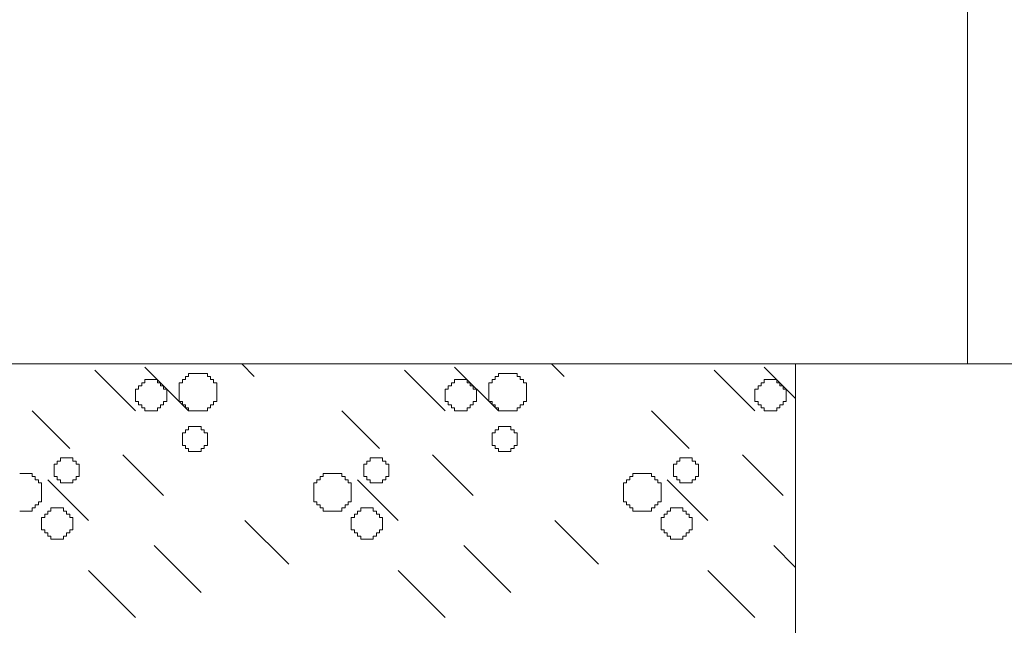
# Model space of a CAD drawing. Header units: millimetres. Extents: x -2274 to 12297, y -16157 to 26321.
# Tile 216 of 256: x -1425 to -1362, y 284 to 323. Entities that reach past the tile are written whole.
import ezdxf

# ---------------------------------------------------------------- set-up
doc = ezdxf.new("R2010")
doc.units = ezdxf.units.MM
doc.linetypes.add('DASHED', pattern=[19.05, 12.7, -6.35])
doc.layers.add('- niebieska cienka - izolacja', color=120, linetype='Continuous')
doc.layers.add('- niebieska gruba', color=161, linetype='Continuous')
doc.layers.add('-ŚCIANY NOŚNE', color=4, linetype='Continuous', lineweight=53)
doc.layers.add('CIENKA - KRESKOWANIA', color=254, linetype='Continuous', lineweight=0)

msp = doc.modelspace()

# ---------------------------------------------------------------- linework, layer by layer
at = {"layer": '- niebieska cienka - izolacja', "color": 253, "linetype": 'Continuous', "lineweight": 13}
for p, q in [((-1410.402, 301), (-1409.595, 300.193)), ((-1410.402, 301), (-1409.595, 300.193)), ((-1404.802, 301), (-1404.797, 300.995)), ((-1404.802, 301), (-1404.797, 300.995)), ((-1390.602, 301), (-1389.795, 300.193)), ((-1390.602, 301), (-1389.795, 300.193)), ((-1385.002, 301), (-1384.997, 300.995)), ((-1385.002, 301), (-1384.997, 300.995)), ((-1419.797, 300.595), (-1417.197, 297.995)), ((-1419.797, 300.595), (-1417.197, 297.995)), ((-1416.595, 300.793), (-1413.795, 297.993)), ((-1416.595, 300.793), (-1413.795, 297.993)), ((-1413.795, 300.194), (-1413.795, 300.394)), ((-1413.795, 300.394), (-1413.595, 300.394)), ((-1413.595, 300.394), (-1413.395, 300.394)), ((-1413.395, 300.394), (-1413.195, 300.394)), ((-1413.195, 300.394), (-1412.995, 300.394)), ((-1412.995, 300.394), (-1412.795, 300.394)), ((-1412.795, 300.394), (-1412.595, 300.394)), ((-1412.595, 300.194), (-1412.595, 300.394)), ((-1399.997, 300.595), (-1397.397, 297.995)), ((-1399.997, 300.595), (-1397.397, 297.995)), ((-1396.795, 300.793), (-1393.995, 297.993)), ((-1396.795, 300.793), (-1393.995, 297.993)), ((-1393.995, 300.194), (-1393.995, 300.394)), ((-1393.995, 300.394), (-1393.795, 300.394)), ((-1393.795, 300.394), (-1393.595, 300.394)), ((-1393.595, 300.394), (-1393.395, 300.394)), ((-1393.395, 300.394), (-1393.195, 300.394)), ((-1393.195, 300.394), (-1392.995, 300.394)), ((-1392.995, 300.394), (-1392.795, 300.394)), ((-1392.795, 300.194), (-1392.795, 300.394)), ((-1380.197, 300.595), (-1377.597, 297.995)), ((-1380.197, 300.595), (-1377.597, 297.995)), ((-1376.995, 300.793), (-1375, 298.798)), ((-1376.995, 300.793), (-1375, 298.798)), ((-1416.795, 299.794), (-1416.595, 299.794)), ((-1416.795, 299.594), (-1416.795, 299.794)), ((-1416.595, 299.994), (-1416.395, 299.994)), ((-1416.595, 299.794), (-1416.595, 299.994)), ((-1416.395, 299.994), (-1416.195, 299.994)), ((-1416.195, 299.994), (-1415.995, 299.994)), ((-1415.995, 299.994), (-1415.795, 299.994)), ((-1415.795, 299.794), (-1415.795, 299.994)), ((-1415.795, 299.794), (-1415.595, 299.794)), ((-1415.595, 299.594), (-1415.595, 299.794)), ((-1414.395, 299.594), (-1414.395, 299.794)), ((-1414.395, 299.794), (-1414.195, 299.794)), ((-1414.195, 299.794), (-1414.195, 299.994)), ((-1414.195, 299.994), (-1413.995, 299.994)), ((-1413.995, 299.994), (-1413.995, 300.194)), ((-1413.995, 300.194), (-1413.795, 300.194)), ((-1412.595, 300.194), (-1412.395, 300.194)), ((-1412.395, 299.994), (-1412.395, 300.194)), ((-1412.395, 299.994), (-1412.195, 299.994)), ((-1412.195, 299.794), (-1412.195, 299.994)), ((-1412.195, 299.794), (-1411.995, 299.794)), ((-1411.995, 299.594), (-1411.995, 299.794)), ((-1396.995, 299.794), (-1396.795, 299.794)), ((-1396.995, 299.594), (-1396.995, 299.794)), ((-1396.795, 299.994), (-1396.595, 299.994)), ((-1396.795, 299.794), (-1396.795, 299.994)), ((-1396.595, 299.994), (-1396.395, 299.994)), ((-1396.395, 299.994), (-1396.195, 299.994)), ((-1396.195, 299.994), (-1395.995, 299.994)), ((-1395.995, 299.794), (-1395.995, 299.994)), ((-1395.995, 299.794), (-1395.795, 299.794)), ((-1395.795, 299.594), (-1395.795, 299.794)), ((-1394.595, 299.594), (-1394.595, 299.794)), ((-1394.595, 299.794), (-1394.395, 299.794)), ((-1394.395, 299.794), (-1394.395, 299.994)), ((-1394.395, 299.994), (-1394.195, 299.994)), ((-1394.195, 299.994), (-1394.195, 300.194)), ((-1394.195, 300.194), (-1393.995, 300.194)), ((-1392.795, 300.194), (-1392.595, 300.194)), ((-1392.595, 299.994), (-1392.595, 300.194)), ((-1392.595, 299.994), (-1392.395, 299.994)), ((-1392.395, 299.794), (-1392.395, 299.994)), ((-1392.395, 299.794), (-1392.195, 299.794)), ((-1392.195, 299.594), (-1392.195, 299.794)), ((-1377.195, 299.794), (-1376.995, 299.794)), ((-1377.195, 299.594), (-1377.195, 299.794)), ((-1376.995, 299.994), (-1376.795, 299.994)), ((-1376.995, 299.794), (-1376.995, 299.994)), ((-1376.795, 299.994), (-1376.595, 299.994)), ((-1376.595, 299.994), (-1376.395, 299.994)), ((-1376.395, 299.994), (-1376.195, 299.994)), ((-1376.195, 299.794), (-1376.195, 299.994)), ((-1376.195, 299.794), (-1375.995, 299.794)), ((-1375.995, 299.594), (-1375.995, 299.794)), ((-1417.195, 299.394), (-1416.995, 299.394)), ((-1417.195, 299.194), (-1417.195, 299.394)), ((-1417.195, 298.994), (-1417.195, 299.194)), ((-1417.195, 298.794), (-1417.195, 298.994)), ((-1416.995, 299.394), (-1416.995, 299.594)), ((-1416.995, 299.594), (-1416.795, 299.594)), ((-1415.595, 299.594), (-1415.395, 299.594)), ((-1415.395, 299.394), (-1415.395, 299.594)), ((-1415.395, 299.394), (-1415.195, 299.394)), ((-1415.195, 299.194), (-1415.195, 299.394)), ((-1415.195, 298.994), (-1415.195, 299.194)), ((-1415.195, 298.794), (-1415.195, 298.994)), ((-1414.395, 299.394), (-1414.395, 299.594)), ((-1414.395, 299.194), (-1414.395, 299.394)), ((-1414.395, 298.994), (-1414.395, 299.194)), ((-1414.395, 298.794), (-1414.395, 298.994)), ((-1411.995, 299.394), (-1411.995, 299.594)), ((-1411.995, 299.194), (-1411.995, 299.394)), ((-1411.995, 298.994), (-1411.995, 299.194)), ((-1411.995, 298.794), (-1411.995, 298.994)), ((-1397.395, 299.394), (-1397.195, 299.394)), ((-1397.395, 299.194), (-1397.395, 299.394)), ((-1397.395, 298.994), (-1397.395, 299.194)), ((-1397.395, 298.794), (-1397.395, 298.994)), ((-1397.195, 299.394), (-1397.195, 299.594)), ((-1397.195, 299.594), (-1396.995, 299.594)), ((-1395.795, 299.594), (-1395.595, 299.594)), ((-1395.595, 299.394), (-1395.595, 299.594)), ((-1395.595, 299.394), (-1395.395, 299.394)), ((-1395.395, 299.194), (-1395.395, 299.394)), ((-1395.395, 298.994), (-1395.395, 299.194)), ((-1395.395, 298.794), (-1395.395, 298.994)), ((-1394.595, 299.394), (-1394.595, 299.594)), ((-1394.595, 299.194), (-1394.595, 299.394)), ((-1394.595, 298.994), (-1394.595, 299.194)), ((-1394.595, 298.794), (-1394.595, 298.994)), ((-1392.195, 299.394), (-1392.195, 299.594)), ((-1392.195, 299.194), (-1392.195, 299.394)), ((-1392.195, 298.994), (-1392.195, 299.194)), ((-1392.195, 298.794), (-1392.195, 298.994)), ((-1377.595, 299.394), (-1377.395, 299.394)), ((-1377.595, 299.194), (-1377.595, 299.394)), ((-1377.595, 298.994), (-1377.595, 299.194)), ((-1377.595, 298.794), (-1377.595, 298.994)), ((-1377.395, 299.394), (-1377.395, 299.594)), ((-1377.395, 299.594), (-1377.195, 299.594)), ((-1375.995, 299.594), (-1375.795, 299.594)), ((-1375.795, 299.394), (-1375.795, 299.594)), ((-1375.795, 299.394), (-1375.595, 299.394)), ((-1375.595, 299.194), (-1375.595, 299.394)), ((-1375.595, 298.994), (-1375.595, 299.194)), ((-1375.595, 298.794), (-1375.595, 298.994)), ((-1417.195, 298.594), (-1417.195, 298.794)), ((-1417.195, 298.594), (-1416.995, 298.594)), ((-1416.995, 298.394), (-1416.995, 298.594)), ((-1416.995, 298.394), (-1416.795, 298.394)), ((-1416.795, 298.194), (-1416.795, 298.394)), ((-1415.595, 298.194), (-1415.595, 298.394)), ((-1415.595, 298.394), (-1415.395, 298.394)), ((-1415.395, 298.394), (-1415.395, 298.594)), ((-1415.395, 298.594), (-1415.195, 298.594)), ((-1415.195, 298.594), (-1415.195, 298.794)), ((-1414.395, 298.594), (-1414.395, 298.794)), ((-1414.395, 298.594), (-1414.195, 298.594)), ((-1414.195, 298.394), (-1414.195, 298.594)), ((-1414.195, 298.394), (-1413.995, 298.394)), ((-1413.995, 298.194), (-1413.995, 298.394)), ((-1412.395, 298.394), (-1412.195, 298.394)), ((-1412.395, 298.194), (-1412.395, 298.394)), ((-1412.195, 298.594), (-1411.995, 298.594)), ((-1412.195, 298.394), (-1412.195, 298.594)), ((-1411.995, 298.594), (-1411.995, 298.794)), ((-1397.395, 298.594), (-1397.395, 298.794)), ((-1397.395, 298.594), (-1397.195, 298.594)), ((-1397.195, 298.394), (-1397.195, 298.594)), ((-1397.195, 298.394), (-1396.995, 298.394)), ((-1396.995, 298.194), (-1396.995, 298.394)), ((-1395.795, 298.194), (-1395.795, 298.394)), ((-1395.795, 298.394), (-1395.595, 298.394)), ((-1395.595, 298.394), (-1395.595, 298.594)), ((-1395.595, 298.594), (-1395.395, 298.594)), ((-1395.395, 298.594), (-1395.395, 298.794)), ((-1394.595, 298.594), (-1394.595, 298.794)), ((-1394.595, 298.594), (-1394.395, 298.594)), ((-1394.395, 298.394), (-1394.395, 298.594)), ((-1394.395, 298.394), (-1394.195, 298.394)), ((-1394.195, 298.194), (-1394.195, 298.394)), ((-1392.595, 298.394), (-1392.395, 298.394)), ((-1392.595, 298.194), (-1392.595, 298.394)), ((-1392.395, 298.594), (-1392.195, 298.594)), ((-1392.395, 298.394), (-1392.395, 298.594)), ((-1392.195, 298.594), (-1392.195, 298.794)), ((-1377.595, 298.594), (-1377.595, 298.794)), ((-1377.595, 298.594), (-1377.395, 298.594)), ((-1377.395, 298.394), (-1377.395, 298.594)), ((-1377.395, 298.394), (-1377.195, 298.394)), ((-1377.195, 298.194), (-1377.195, 298.394)), ((-1375.995, 298.194), (-1375.995, 298.394)), ((-1375.995, 298.394), (-1375.795, 298.394)), ((-1375.795, 298.394), (-1375.795, 298.594)), ((-1375.795, 298.594), (-1375.595, 298.594)), ((-1375.595, 298.594), (-1375.595, 298.794)), ((-1423.795, 297.993), (-1421.395, 295.593)), ((-1423.795, 297.993), (-1421.395, 295.593)), ((-1416.795, 298.194), (-1416.595, 298.194)), ((-1416.595, 297.994), (-1416.595, 298.194)), ((-1416.595, 297.994), (-1416.395, 297.994)), ((-1416.395, 297.994), (-1416.195, 297.994)), ((-1416.195, 297.994), (-1415.995, 297.994)), ((-1415.995, 297.994), (-1415.795, 297.994)), ((-1415.795, 297.994), (-1415.795, 298.194)), ((-1415.795, 298.194), (-1415.595, 298.194)), ((-1413.995, 298.194), (-1413.795, 298.194)), ((-1413.795, 297.994), (-1413.795, 298.194)), ((-1413.795, 297.994), (-1413.595, 297.994)), ((-1413.595, 297.994), (-1413.395, 297.994)), ((-1413.395, 297.994), (-1413.195, 297.994)), ((-1413.195, 297.994), (-1412.995, 297.994)), ((-1412.995, 297.994), (-1412.795, 297.994)), ((-1412.795, 297.994), (-1412.595, 297.994)), ((-1412.595, 298.194), (-1412.395, 298.194)), ((-1412.595, 297.994), (-1412.595, 298.194)), ((-1403.995, 297.993), (-1401.595, 295.593)), ((-1403.995, 297.993), (-1401.595, 295.593)), ((-1396.995, 298.194), (-1396.795, 298.194)), ((-1396.795, 297.994), (-1396.795, 298.194)), ((-1396.795, 297.994), (-1396.595, 297.994)), ((-1396.595, 297.994), (-1396.395, 297.994)), ((-1396.395, 297.994), (-1396.195, 297.994)), ((-1396.195, 297.994), (-1395.995, 297.994)), ((-1395.995, 297.994), (-1395.995, 298.194)), ((-1395.995, 298.194), (-1395.795, 298.194)), ((-1394.195, 298.194), (-1393.995, 298.194)), ((-1393.995, 297.994), (-1393.995, 298.194)), ((-1393.995, 297.994), (-1393.795, 297.994)), ((-1393.795, 297.994), (-1393.595, 297.994)), ((-1393.595, 297.994), (-1393.395, 297.994)), ((-1393.395, 297.994), (-1393.195, 297.994)), ((-1393.195, 297.994), (-1392.995, 297.994)), ((-1392.995, 297.994), (-1392.795, 297.994)), ((-1392.795, 298.194), (-1392.595, 298.194)), ((-1392.795, 297.994), (-1392.795, 298.194)), ((-1384.195, 297.993), (-1381.795, 295.593)), ((-1384.195, 297.993), (-1381.795, 295.593)), ((-1377.195, 298.194), (-1376.995, 298.194)), ((-1376.995, 297.994), (-1376.995, 298.194)), ((-1376.995, 297.994), (-1376.795, 297.994)), ((-1376.795, 297.994), (-1376.595, 297.994)), ((-1376.595, 297.994), (-1376.395, 297.994)), ((-1376.395, 297.994), (-1376.195, 297.994)), ((-1376.195, 297.994), (-1376.195, 298.194)), ((-1376.195, 298.194), (-1375.995, 298.194)), ((-1414.195, 296.394), (-1414.195, 296.594)), ((-1414.195, 296.594), (-1413.995, 296.594)), ((-1413.995, 296.794), (-1413.795, 296.794)), ((-1413.995, 296.594), (-1413.995, 296.794)), ((-1413.795, 296.794), (-1413.795, 296.994)), ((-1413.795, 296.994), (-1413.595, 296.994)), ((-1413.595, 296.994), (-1413.395, 296.994)), ((-1413.395, 296.994), (-1413.195, 296.994)), ((-1413.195, 296.994), (-1412.995, 296.994)), ((-1412.995, 296.794), (-1412.995, 296.994)), ((-1412.995, 296.794), (-1412.795, 296.794)), ((-1412.795, 296.594), (-1412.795, 296.794)), ((-1412.795, 296.594), (-1412.595, 296.594)), ((-1412.595, 296.394), (-1412.595, 296.594)), ((-1394.395, 296.394), (-1394.395, 296.594)), ((-1394.395, 296.594), (-1394.195, 296.594)), ((-1394.195, 296.794), (-1393.995, 296.794)), ((-1394.195, 296.594), (-1394.195, 296.794)), ((-1393.995, 296.794), (-1393.995, 296.994)), ((-1393.995, 296.994), (-1393.795, 296.994)), ((-1393.795, 296.994), (-1393.595, 296.994)), ((-1393.595, 296.994), (-1393.395, 296.994)), ((-1393.395, 296.994), (-1393.195, 296.994)), ((-1393.195, 296.794), (-1393.195, 296.994)), ((-1393.195, 296.794), (-1392.995, 296.794)), ((-1392.995, 296.594), (-1392.995, 296.794)), ((-1392.995, 296.594), (-1392.795, 296.594)), ((-1392.795, 296.394), (-1392.795, 296.594)), ((-1414.195, 296.194), (-1414.195, 296.394)), ((-1414.195, 295.994), (-1414.195, 296.194)), ((-1414.195, 295.794), (-1414.195, 295.994)), ((-1412.595, 296.194), (-1412.595, 296.394)), ((-1412.595, 295.994), (-1412.595, 296.194)), ((-1412.595, 295.794), (-1412.595, 295.994)), ((-1394.395, 296.194), (-1394.395, 296.394)), ((-1394.395, 295.994), (-1394.395, 296.194)), ((-1394.395, 295.794), (-1394.395, 295.994)), ((-1392.795, 296.194), (-1392.795, 296.394)), ((-1392.795, 295.994), (-1392.795, 296.194)), ((-1392.795, 295.794), (-1392.795, 295.994)), ((-1414.195, 295.794), (-1413.995, 295.794)), ((-1413.995, 295.594), (-1413.995, 295.794)), ((-1413.995, 295.594), (-1413.795, 295.594)), ((-1413.795, 295.394), (-1413.795, 295.594)), ((-1413.795, 295.394), (-1413.595, 295.394)), ((-1413.595, 295.394), (-1413.395, 295.394)), ((-1413.395, 295.394), (-1413.195, 295.394)), ((-1413.195, 295.394), (-1412.995, 295.394)), ((-1412.995, 295.594), (-1412.795, 295.594)), ((-1412.995, 295.394), (-1412.995, 295.594)), ((-1412.795, 295.794), (-1412.595, 295.794)), ((-1412.795, 295.594), (-1412.795, 295.794)), ((-1394.395, 295.794), (-1394.195, 295.794)), ((-1394.195, 295.594), (-1394.195, 295.794)), ((-1394.195, 295.594), (-1393.995, 295.594)), ((-1393.995, 295.394), (-1393.995, 295.594)), ((-1393.995, 295.394), (-1393.795, 295.394)), ((-1393.795, 295.394), (-1393.595, 295.394)), ((-1393.595, 295.394), (-1393.395, 295.394)), ((-1393.395, 295.394), (-1393.195, 295.394)), ((-1393.195, 295.594), (-1392.995, 295.594)), ((-1393.195, 295.394), (-1393.195, 295.594)), ((-1392.995, 295.794), (-1392.795, 295.794)), ((-1392.995, 295.594), (-1392.995, 295.794)), ((-1422.395, 294.394), (-1422.395, 294.594)), ((-1422.395, 294.594), (-1422.195, 294.594)), ((-1422.195, 294.794), (-1421.995, 294.794)), ((-1422.195, 294.594), (-1422.195, 294.794)), ((-1421.995, 294.794), (-1421.995, 294.994)), ((-1421.995, 294.994), (-1421.795, 294.994)), ((-1421.795, 294.994), (-1421.595, 294.994)), ((-1421.595, 294.994), (-1421.395, 294.994)), ((-1421.395, 294.994), (-1421.195, 294.994)), ((-1421.195, 294.794), (-1421.195, 294.994)), ((-1421.195, 294.794), (-1420.995, 294.794)), ((-1420.995, 294.594), (-1420.995, 294.794)), ((-1420.995, 294.594), (-1420.795, 294.594)), ((-1420.795, 294.394), (-1420.795, 294.594)), ((-1417.997, 295.195), (-1415.397, 292.595)), ((-1417.997, 295.195), (-1415.397, 292.595)), ((-1402.595, 294.394), (-1402.595, 294.594)), ((-1402.595, 294.594), (-1402.395, 294.594)), ((-1402.395, 294.794), (-1402.195, 294.794)), ((-1402.395, 294.594), (-1402.395, 294.794)), ((-1402.195, 294.794), (-1402.195, 294.994)), ((-1402.195, 294.994), (-1401.995, 294.994)), ((-1401.995, 294.994), (-1401.795, 294.994)), ((-1401.795, 294.994), (-1401.595, 294.994)), ((-1401.595, 294.994), (-1401.395, 294.994)), ((-1401.395, 294.794), (-1401.395, 294.994)), ((-1401.395, 294.794), (-1401.195, 294.794)), ((-1401.195, 294.594), (-1401.195, 294.794)), ((-1401.195, 294.594), (-1400.995, 294.594)), ((-1400.995, 294.394), (-1400.995, 294.594)), ((-1398.197, 295.195), (-1395.597, 292.595)), ((-1398.197, 295.195), (-1395.597, 292.595)), ((-1382.795, 294.394), (-1382.795, 294.594)), ((-1382.795, 294.594), (-1382.595, 294.594)), ((-1382.595, 294.794), (-1382.395, 294.794)), ((-1382.595, 294.594), (-1382.595, 294.794)), ((-1382.395, 294.794), (-1382.395, 294.994)), ((-1382.395, 294.994), (-1382.195, 294.994)), ((-1382.195, 294.994), (-1381.995, 294.994)), ((-1381.995, 294.994), (-1381.795, 294.994)), ((-1381.795, 294.994), (-1381.595, 294.994)), ((-1381.595, 294.794), (-1381.595, 294.994)), ((-1381.595, 294.794), (-1381.395, 294.794)), ((-1381.395, 294.594), (-1381.395, 294.794)), ((-1381.395, 294.594), (-1381.195, 294.594)), ((-1381.195, 294.394), (-1381.195, 294.594)), ((-1378.397, 295.195), (-1375.797, 292.595)), ((-1378.397, 295.195), (-1375.797, 292.595)), ((-1424.595, 293.994), (-1424.395, 293.994)), ((-1424.395, 293.994), (-1424.195, 293.994)), ((-1424.195, 293.994), (-1423.995, 293.994)), ((-1423.995, 293.994), (-1423.795, 293.994)), ((-1423.795, 293.794), (-1423.795, 293.994)), ((-1422.395, 294.194), (-1422.395, 294.394)), ((-1422.395, 293.994), (-1422.395, 294.194)), ((-1422.395, 293.794), (-1422.395, 293.994)), ((-1420.795, 294.194), (-1420.795, 294.394)), ((-1420.795, 293.994), (-1420.795, 294.194)), ((-1420.795, 293.794), (-1420.795, 293.994)), ((-1405.195, 293.794), (-1405.195, 293.994)), ((-1405.195, 293.994), (-1404.995, 293.994)), ((-1404.995, 293.994), (-1404.795, 293.994)), ((-1404.795, 293.994), (-1404.595, 293.994)), ((-1404.595, 293.994), (-1404.395, 293.994)), ((-1404.395, 293.994), (-1404.195, 293.994)), ((-1404.195, 293.994), (-1403.995, 293.994)), ((-1403.995, 293.794), (-1403.995, 293.994)), ((-1402.595, 294.194), (-1402.595, 294.394)), ((-1402.595, 293.994), (-1402.595, 294.194)), ((-1402.595, 293.794), (-1402.595, 293.994)), ((-1400.995, 294.194), (-1400.995, 294.394)), ((-1400.995, 293.994), (-1400.995, 294.194)), ((-1400.995, 293.794), (-1400.995, 293.994)), ((-1385.395, 293.794), (-1385.395, 293.994)), ((-1385.395, 293.994), (-1385.195, 293.994)), ((-1385.195, 293.994), (-1384.995, 293.994)), ((-1384.995, 293.994), (-1384.795, 293.994)), ((-1384.795, 293.994), (-1384.595, 293.994)), ((-1384.595, 293.994), (-1384.395, 293.994)), ((-1384.395, 293.994), (-1384.195, 293.994)), ((-1384.195, 293.794), (-1384.195, 293.994)), ((-1382.795, 294.194), (-1382.795, 294.394)), ((-1382.795, 293.994), (-1382.795, 294.194)), ((-1382.795, 293.794), (-1382.795, 293.994)), ((-1381.195, 294.194), (-1381.195, 294.394)), ((-1381.195, 293.994), (-1381.195, 294.194)), ((-1381.195, 293.794), (-1381.195, 293.994)), ((-1423.795, 293.794), (-1423.595, 293.794)), ((-1423.595, 293.594), (-1423.595, 293.794)), ((-1423.595, 293.594), (-1423.395, 293.594)), ((-1423.395, 293.394), (-1423.395, 293.594)), ((-1423.395, 293.394), (-1423.195, 293.394)), ((-1423.195, 293.194), (-1423.195, 293.394)), ((-1422.797, 293.595), (-1420.197, 290.995)), ((-1422.797, 293.595), (-1420.197, 290.995)), ((-1422.395, 293.794), (-1422.195, 293.794)), ((-1422.195, 293.594), (-1422.195, 293.794)), ((-1422.195, 293.594), (-1421.995, 293.594)), ((-1421.995, 293.394), (-1421.995, 293.594)), ((-1421.995, 293.394), (-1421.795, 293.394)), ((-1421.795, 293.394), (-1421.595, 293.394)), ((-1421.595, 293.394), (-1421.395, 293.394)), ((-1421.395, 293.394), (-1421.195, 293.394)), ((-1421.195, 293.594), (-1420.995, 293.594)), ((-1421.195, 293.394), (-1421.195, 293.594)), ((-1420.995, 293.794), (-1420.795, 293.794)), ((-1420.995, 293.594), (-1420.995, 293.794)), ((-1405.795, 293.194), (-1405.795, 293.394)), ((-1405.795, 293.394), (-1405.595, 293.394)), ((-1405.595, 293.394), (-1405.595, 293.594)), ((-1405.595, 293.594), (-1405.395, 293.594)), ((-1405.395, 293.594), (-1405.395, 293.794)), ((-1405.395, 293.794), (-1405.195, 293.794)), ((-1403.995, 293.794), (-1403.795, 293.794)), ((-1403.795, 293.594), (-1403.795, 293.794)), ((-1403.795, 293.594), (-1403.595, 293.594)), ((-1403.595, 293.394), (-1403.595, 293.594)), ((-1403.595, 293.394), (-1403.395, 293.394)), ((-1403.395, 293.194), (-1403.395, 293.394)), ((-1402.997, 293.595), (-1400.397, 290.995)), ((-1402.997, 293.595), (-1400.397, 290.995)), ((-1402.595, 293.794), (-1402.395, 293.794)), ((-1402.395, 293.594), (-1402.395, 293.794)), ((-1402.395, 293.594), (-1402.195, 293.594)), ((-1402.195, 293.394), (-1402.195, 293.594)), ((-1402.195, 293.394), (-1401.995, 293.394)), ((-1401.995, 293.394), (-1401.795, 293.394)), ((-1401.795, 293.394), (-1401.595, 293.394)), ((-1401.595, 293.394), (-1401.395, 293.394)), ((-1401.395, 293.594), (-1401.195, 293.594)), ((-1401.395, 293.394), (-1401.395, 293.594)), ((-1401.195, 293.794), (-1400.995, 293.794)), ((-1401.195, 293.594), (-1401.195, 293.794)), ((-1385.995, 293.194), (-1385.995, 293.394)), ((-1385.995, 293.394), (-1385.795, 293.394)), ((-1385.795, 293.394), (-1385.795, 293.594)), ((-1385.795, 293.594), (-1385.595, 293.594)), ((-1385.595, 293.594), (-1385.595, 293.794)), ((-1385.595, 293.794), (-1385.395, 293.794)), ((-1384.195, 293.794), (-1383.995, 293.794)), ((-1383.995, 293.594), (-1383.995, 293.794)), ((-1383.995, 293.594), (-1383.795, 293.594)), ((-1383.795, 293.394), (-1383.795, 293.594)), ((-1383.795, 293.394), (-1383.595, 293.394)), ((-1383.595, 293.194), (-1383.595, 293.394)), ((-1383.197, 293.595), (-1380.597, 290.995)), ((-1383.197, 293.595), (-1380.597, 290.995)), ((-1382.795, 293.794), (-1382.595, 293.794)), ((-1382.595, 293.594), (-1382.595, 293.794)), ((-1382.595, 293.594), (-1382.395, 293.594)), ((-1382.395, 293.394), (-1382.395, 293.594)), ((-1382.395, 293.394), (-1382.195, 293.394)), ((-1382.195, 293.394), (-1381.995, 293.394)), ((-1381.995, 293.394), (-1381.795, 293.394)), ((-1381.795, 293.394), (-1381.595, 293.394)), ((-1381.595, 293.594), (-1381.395, 293.594)), ((-1381.595, 293.394), (-1381.595, 293.594)), ((-1381.395, 293.794), (-1381.195, 293.794)), ((-1381.395, 293.594), (-1381.395, 293.794)), ((-1423.195, 292.994), (-1423.195, 293.194)), ((-1423.195, 292.794), (-1423.195, 292.994)), ((-1423.195, 292.594), (-1423.195, 292.794)), ((-1405.795, 292.994), (-1405.795, 293.194)), ((-1405.795, 292.794), (-1405.795, 292.994)), ((-1405.795, 292.594), (-1405.795, 292.794)), ((-1403.395, 292.994), (-1403.395, 293.194)), ((-1403.395, 292.794), (-1403.395, 292.994)), ((-1403.395, 292.594), (-1403.395, 292.794)), ((-1385.995, 292.994), (-1385.995, 293.194)), ((-1385.995, 292.794), (-1385.995, 292.994)), ((-1385.995, 292.594), (-1385.995, 292.794)), ((-1383.595, 292.994), (-1383.595, 293.194)), ((-1383.595, 292.794), (-1383.595, 292.994)), ((-1383.595, 292.594), (-1383.595, 292.794)), ((-1423.395, 292.194), (-1423.195, 292.194)), ((-1423.395, 291.994), (-1423.395, 292.194)), ((-1423.195, 292.394), (-1423.195, 292.594)), ((-1423.195, 292.194), (-1423.195, 292.394)), ((-1405.795, 292.394), (-1405.795, 292.594)), ((-1405.795, 292.194), (-1405.795, 292.394)), ((-1405.795, 292.194), (-1405.595, 292.194)), ((-1405.595, 291.994), (-1405.595, 292.194)), ((-1403.595, 292.194), (-1403.395, 292.194)), ((-1403.595, 291.994), (-1403.595, 292.194)), ((-1403.395, 292.394), (-1403.395, 292.594)), ((-1403.395, 292.194), (-1403.395, 292.394)), ((-1385.995, 292.394), (-1385.995, 292.594)), ((-1385.995, 292.194), (-1385.995, 292.394)), ((-1385.995, 292.194), (-1385.795, 292.194)), ((-1385.795, 291.994), (-1385.795, 292.194)), ((-1383.795, 292.194), (-1383.595, 292.194)), ((-1383.795, 291.994), (-1383.795, 292.194)), ((-1383.595, 292.394), (-1383.595, 292.594)), ((-1383.595, 292.194), (-1383.595, 292.394)), ((-1424.595, 291.594), (-1424.395, 291.594)), ((-1424.395, 291.594), (-1424.195, 291.594)), ((-1424.195, 291.594), (-1423.995, 291.594)), ((-1423.995, 291.594), (-1423.795, 291.594)), ((-1423.795, 291.794), (-1423.595, 291.794)), ((-1423.795, 291.594), (-1423.795, 291.794)), ((-1423.595, 291.994), (-1423.395, 291.994)), ((-1423.595, 291.794), (-1423.595, 291.994)), ((-1422.795, 291.594), (-1422.595, 291.594)), ((-1422.795, 291.394), (-1422.795, 291.594)), ((-1422.595, 291.794), (-1422.395, 291.794)), ((-1422.595, 291.594), (-1422.595, 291.794)), ((-1422.395, 291.794), (-1422.195, 291.794)), ((-1422.195, 291.794), (-1421.995, 291.794)), ((-1421.995, 291.794), (-1421.795, 291.794)), ((-1421.795, 291.594), (-1421.795, 291.794)), ((-1421.795, 291.594), (-1421.595, 291.594)), ((-1421.595, 291.394), (-1421.595, 291.594)), ((-1405.595, 291.994), (-1405.395, 291.994)), ((-1405.395, 291.794), (-1405.395, 291.994)), ((-1405.395, 291.794), (-1405.195, 291.794)), ((-1405.195, 291.594), (-1405.195, 291.794)), ((-1405.195, 291.594), (-1404.995, 291.594)), ((-1404.995, 291.594), (-1404.795, 291.594)), ((-1404.795, 291.594), (-1404.595, 291.594)), ((-1404.595, 291.594), (-1404.395, 291.594)), ((-1404.395, 291.594), (-1404.195, 291.594)), ((-1404.195, 291.594), (-1403.995, 291.594)), ((-1403.995, 291.794), (-1403.795, 291.794)), ((-1403.995, 291.594), (-1403.995, 291.794)), ((-1403.795, 291.994), (-1403.595, 291.994)), ((-1403.795, 291.794), (-1403.795, 291.994)), ((-1402.995, 291.594), (-1402.795, 291.594)), ((-1402.995, 291.394), (-1402.995, 291.594)), ((-1402.795, 291.794), (-1402.595, 291.794)), ((-1402.795, 291.594), (-1402.795, 291.794)), ((-1402.595, 291.794), (-1402.395, 291.794)), ((-1402.395, 291.794), (-1402.195, 291.794)), ((-1402.195, 291.794), (-1401.995, 291.794)), ((-1401.995, 291.594), (-1401.995, 291.794)), ((-1401.995, 291.594), (-1401.795, 291.594)), ((-1401.795, 291.394), (-1401.795, 291.594)), ((-1385.795, 291.994), (-1385.595, 291.994)), ((-1385.595, 291.794), (-1385.595, 291.994)), ((-1385.595, 291.794), (-1385.395, 291.794)), ((-1385.395, 291.594), (-1385.395, 291.794)), ((-1385.395, 291.594), (-1385.195, 291.594)), ((-1385.195, 291.594), (-1384.995, 291.594)), ((-1384.995, 291.594), (-1384.795, 291.594)), ((-1384.795, 291.594), (-1384.595, 291.594)), ((-1384.595, 291.594), (-1384.395, 291.594)), ((-1384.395, 291.594), (-1384.195, 291.594)), ((-1384.195, 291.794), (-1383.995, 291.794)), ((-1384.195, 291.594), (-1384.195, 291.794)), ((-1383.995, 291.994), (-1383.795, 291.994)), ((-1383.995, 291.794), (-1383.995, 291.994)), ((-1383.195, 291.594), (-1382.995, 291.594)), ((-1383.195, 291.394), (-1383.195, 291.594)), ((-1382.995, 291.794), (-1382.795, 291.794)), ((-1382.995, 291.594), (-1382.995, 291.794)), ((-1382.795, 291.794), (-1382.595, 291.794)), ((-1382.595, 291.794), (-1382.395, 291.794)), ((-1382.395, 291.794), (-1382.195, 291.794)), ((-1382.195, 291.594), (-1382.195, 291.794)), ((-1382.195, 291.594), (-1381.995, 291.594)), ((-1381.995, 291.394), (-1381.995, 291.594)), ((-1423.195, 291.194), (-1422.995, 291.194)), ((-1423.195, 290.994), (-1423.195, 291.194)), ((-1423.195, 290.794), (-1423.195, 290.994)), ((-1422.995, 291.194), (-1422.995, 291.394)), ((-1422.995, 291.394), (-1422.795, 291.394)), ((-1421.595, 291.394), (-1421.395, 291.394)), ((-1421.395, 291.194), (-1421.395, 291.394)), ((-1421.395, 291.194), (-1421.195, 291.194)), ((-1421.195, 290.994), (-1421.195, 291.194)), ((-1421.195, 290.794), (-1421.195, 290.994)), ((-1410.195, 290.993), (-1407.395, 288.193)), ((-1410.195, 290.993), (-1407.395, 288.193)), ((-1403.395, 291.194), (-1403.195, 291.194)), ((-1403.395, 290.994), (-1403.395, 291.194)), ((-1403.395, 290.794), (-1403.395, 290.994)), ((-1403.195, 291.194), (-1403.195, 291.394)), ((-1403.195, 291.394), (-1402.995, 291.394)), ((-1401.795, 291.394), (-1401.595, 291.394)), ((-1401.595, 291.194), (-1401.595, 291.394)), ((-1401.595, 291.194), (-1401.395, 291.194)), ((-1401.395, 290.994), (-1401.395, 291.194)), ((-1401.395, 290.794), (-1401.395, 290.994)), ((-1390.395, 290.993), (-1387.595, 288.193)), ((-1390.395, 290.993), (-1387.595, 288.193)), ((-1383.595, 291.194), (-1383.395, 291.194)), ((-1383.595, 290.994), (-1383.595, 291.194)), ((-1383.595, 290.794), (-1383.595, 290.994)), ((-1383.395, 291.194), (-1383.395, 291.394)), ((-1383.395, 291.394), (-1383.195, 291.394)), ((-1381.995, 291.394), (-1381.795, 291.394)), ((-1381.795, 291.194), (-1381.795, 291.394)), ((-1381.795, 291.194), (-1381.595, 291.194)), ((-1381.595, 290.994), (-1381.595, 291.194)), ((-1381.595, 290.794), (-1381.595, 290.994)), ((-1423.195, 290.594), (-1423.195, 290.794)), ((-1423.195, 290.394), (-1423.195, 290.594)), ((-1423.195, 290.394), (-1422.995, 290.394)), ((-1422.995, 290.194), (-1422.995, 290.394)), ((-1422.995, 290.194), (-1422.795, 290.194)), ((-1422.795, 289.994), (-1422.795, 290.194)), ((-1421.595, 289.994), (-1421.595, 290.194)), ((-1421.595, 290.194), (-1421.395, 290.194)), ((-1421.395, 290.194), (-1421.395, 290.394)), ((-1421.395, 290.394), (-1421.195, 290.394)), ((-1421.195, 290.594), (-1421.195, 290.794)), ((-1421.195, 290.394), (-1421.195, 290.594)), ((-1403.395, 290.594), (-1403.395, 290.794)), ((-1403.395, 290.394), (-1403.395, 290.594)), ((-1403.395, 290.394), (-1403.195, 290.394)), ((-1403.195, 290.194), (-1403.195, 290.394)), ((-1403.195, 290.194), (-1402.995, 290.194)), ((-1402.995, 289.994), (-1402.995, 290.194)), ((-1401.795, 289.994), (-1401.795, 290.194)), ((-1401.795, 290.194), (-1401.595, 290.194)), ((-1401.595, 290.194), (-1401.595, 290.394)), ((-1401.595, 290.394), (-1401.395, 290.394)), ((-1401.395, 290.594), (-1401.395, 290.794)), ((-1401.395, 290.394), (-1401.395, 290.594)), ((-1383.595, 290.594), (-1383.595, 290.794)), ((-1383.595, 290.394), (-1383.595, 290.594)), ((-1383.595, 290.394), (-1383.395, 290.394)), ((-1383.395, 290.194), (-1383.395, 290.394)), ((-1383.395, 290.194), (-1383.195, 290.194)), ((-1383.195, 289.994), (-1383.195, 290.194)), ((-1381.995, 289.994), (-1381.995, 290.194)), ((-1381.995, 290.194), (-1381.795, 290.194)), ((-1381.795, 290.194), (-1381.795, 290.394)), ((-1381.795, 290.394), (-1381.595, 290.394)), ((-1381.595, 290.594), (-1381.595, 290.794)), ((-1381.595, 290.394), (-1381.595, 290.594)), ((-1422.795, 289.994), (-1422.595, 289.994)), ((-1422.595, 289.794), (-1422.595, 289.994)), ((-1422.595, 289.794), (-1422.395, 289.794)), ((-1422.395, 289.794), (-1422.195, 289.794)), ((-1422.195, 289.794), (-1421.995, 289.794)), ((-1421.995, 289.794), (-1421.795, 289.794)), ((-1421.795, 289.794), (-1421.795, 289.994)), ((-1421.795, 289.994), (-1421.595, 289.994)), ((-1402.995, 289.994), (-1402.795, 289.994)), ((-1402.795, 289.794), (-1402.795, 289.994)), ((-1402.795, 289.794), (-1402.595, 289.794)), ((-1402.595, 289.794), (-1402.395, 289.794)), ((-1402.395, 289.794), (-1402.195, 289.794)), ((-1402.195, 289.794), (-1401.995, 289.794)), ((-1401.995, 289.794), (-1401.995, 289.994)), ((-1401.995, 289.994), (-1401.795, 289.994)), ((-1383.195, 289.994), (-1382.995, 289.994)), ((-1382.995, 289.794), (-1382.995, 289.994)), ((-1382.995, 289.794), (-1382.795, 289.794)), ((-1382.795, 289.794), (-1382.595, 289.794)), ((-1382.595, 289.794), (-1382.395, 289.794)), ((-1382.395, 289.794), (-1382.195, 289.794)), ((-1382.195, 289.794), (-1382.195, 289.994)), ((-1382.195, 289.994), (-1381.995, 289.994)), ((-1415.995, 289.393), (-1412.995, 286.393)), ((-1415.995, 289.393), (-1412.995, 286.393)), ((-1396.195, 289.393), (-1393.195, 286.393)), ((-1396.195, 289.393), (-1393.195, 286.393)), ((-1376.395, 289.393), (-1375, 287.998)), ((-1376.395, 289.393), (-1375, 287.998)), ((-1420.195, 287.793), (-1417.195, 284.793)), ((-1420.195, 287.793), (-1417.195, 284.793)), ((-1400.395, 287.793), (-1397.395, 284.793)), ((-1400.395, 287.793), (-1397.395, 284.793)), ((-1380.595, 287.793), (-1377.595, 284.793)), ((-1380.595, 287.793), (-1377.595, 284.793))]:
    msp.add_line(p, q, dxfattribs=at)
at = {"layer": '- niebieska gruba', "color": 253, "lineweight": 13}
msp.add_line((-1453, 301), (-1375, 301), dxfattribs=at)
at = {"layer": '-ŚCIANY NOŚNE', "color": 253, "lineweight": 13}
for p, q in [((-1364, 301), (-1364, 371)), ((-1364, 301), (-1375, 301)), ((-1375, 301), (-1375, 282)), ((-1364, 301), (-1124, 301))]:
    msp.add_line(p, q, dxfattribs=at)
at = {"layer": 'CIENKA - KRESKOWANIA', "color": 253, "linetype": 'DASHED', "lineweight": 13, "ltscale": 0.5}
msp.add_line((-1375, 301), (-1375, 282), dxfattribs=at)

doc.saveas('drawing.dxf')
